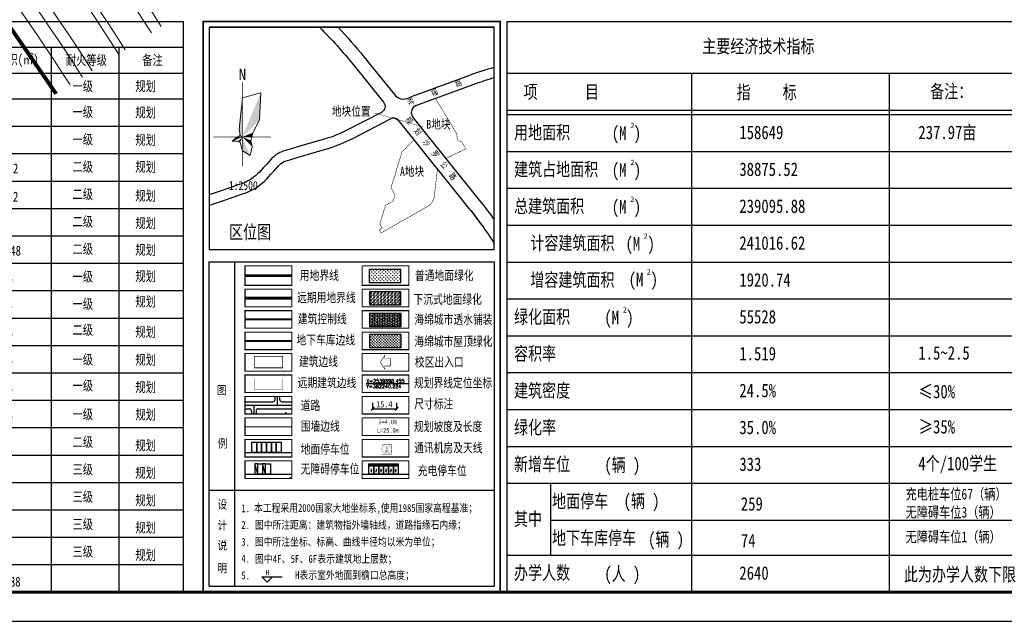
# Model space of a CAD drawing. Extents: x 38389316 to 38391210, y 2479116 to 2480544.
# Tile 50 of 68: x 38390450 to 38390954, y 2479219 to 2479527. Entities that reach past the tile are written whole.
import ezdxf
from ezdxf.enums import TextEntityAlignment as Align

# ---------------------------------------------------------------- set-up
doc = ezdxf.new("R2010")
doc.units = 0
doc.header["$LTSCALE"] = 2
for name, pattern in [('ACAD_ISO04W100', [30.5, 24, -3, 0.5, -3]), ('CENTER2', [1.125, 0.75, -0.125, 0.125, -0.125]), ('DASH', [0.35, 0.25, -0.1]), ('DASHDOT', [1, 0.5, -0.25, 0, -0.25]), ('X2', [10, 8, -2])]:
    doc.linetypes.add(name, pattern=pattern)
doc.layers.get('0').update_dxf_attribs({"linetype": 'CONTINUOUS', "lineweight": 9})
for name, color, linetype in [('DL_道路红线', 7, 'CONTINUOUS'), ('PUB_TITLE', 4, 'CONTINUOUS'), ('U_室外车位', 3, 'CONTINUOUS'), ('Z1总平图标', 102, 'CONTINUOUS'), ('ZJ', 7, 'CONTINUOUS'), ('修改', 6, 'CONTINUOUS'), ('图例', 3, 'CONTINUOUS'), ('远期红线', 30, 'CONTINUOUS')]:
    doc.layers.add(name, color=color, linetype=linetype)
doc.layers.add('t-风玫瑰', color=7, linetype='CONTINUOUS', lineweight=9)
doc.layers.add('路边线', color=5, linetype='CONTINUOUS', lineweight=9)
doc.styles.add('-宋体', font='txt', dxfattribs={"width": 0.8})
doc.styles.add('-黑体', font='simhei.ttf', dxfattribs={"width": 0.8})
doc.styles.add('44', font='txt', dxfattribs={"height": 2.25})
doc.styles.add('_HZTXT', font='txt.shx', dxfattribs={"width": 0.8, "bigfont": 'hztxt.shx'})
doc.styles.add('_TCH_DIM', font='SIMPLEX', dxfattribs={"bigfont": 'GBCBIG'})
doc.styles.add('HZTXT', font='txt', dxfattribs={"width": 0.8})
doc.styles.add('宋体', font='txt', dxfattribs={"width": 0.8, "height": 8})
doc.styles.add('黑体', font='simhei.ttf', dxfattribs={"height": 3.5})

# ---------------------------------------------------------------- blocks, each defined once
blk = doc.blocks.new('uiiatguaukjb')
at = {"layer": '路边线', "color": 0, "flags": 128}
for points in [[(38390517.19, 2479520.46, 0.050525), (38390364.63, 2479712.84, -0.021138), (38390277.65, 2479806.2, -0.021138)], [(38390522.24, 2479523.69, 0.050537), (38390368.89, 2479717.07, -0.021149), (38390282.2, 2479810.1, -0.021149)], [(38390500.35, 2479509.68, 0.050481), (38390350.44, 2479698.75, -0.021104), (38390262.45, 2479793.2, -0.021104)], [(38390503.72, 2479511.83, 0.05049), (38390353.28, 2479701.57, -0.021111), (38390265.49, 2479795.8, -0.021111)], [(38390486.87, 2479501.05, 0.050446), (38390339.08, 2479687.48, -0.021023), (38390250.51, 2479782.54, -0.021023)], [(38390481.82, 2479497.81, 0.050432), (38390334.82, 2479683.25, -0.021066), (38390245.73, 2479778.89, -0.021066)]]:
    blk.add_lwpolyline(points, format="xyb", dxfattribs=at)
at = {"layer": '路边线', "color": 33, "flags": 128}
blk.add_lwpolyline([(38390475.5, 2479493.77, 0.050415), (38390329.5, 2479677.97, -0.021054), (38390240.04, 2479774.01, -0.021054)], format="xyb", dxfattribs=at)
blk = doc.blocks.new('_ArchTick')
at = {"color": 0, "linetype": 'ByBlock', "const_width": 0.4}
blk.add_lwpolyline([(-0.5, -0.5), (0.5, 0.5)], dxfattribs=at)
blk = doc.blocks.new('fmgt')
at = {"layer": 't-风玫瑰'}
for points in [[(371.81, 353.31), (369.52, 330.86), (371.81, 325.31)], [(384.98, 357.09), (371.81, 325.31), (384.12, 337.62)], [(371.81, 325.31), (367.81, 325.31), (364.61, 322.33)], [(371.81, 325.31), (368.84, 322.34), (370.21, 321.43)], [(370.26, 326.87), (369.78, 326.15), (371.81, 325.31)], [(379.2, 328.37), (371.81, 325.31), (378.61, 325.31)], [(371.81, 325.31), (371.81, 315.31), (377.32, 312.01)], [(377.81, 322.83), (371.81, 325.31), (378.88, 318.24)]]:
    blk.add_hatch(color=256, dxfattribs=at).paths.add_polyline_path(points)
at = {"layer": 't-风玫瑰', "const_width": 0.3}
for points in [[(371.81, 304.16), (371.81, 364.71)], [(351.02, 325.31), (392.24, 325.31)]]:
    blk.add_lwpolyline(points, dxfattribs=at)
at = {"layer": 't-风玫瑰'}
blk.add_lwpolyline([(371.81, 353.31), (384.98, 357.09), (384.12, 337.62), (379.2, 328.37), (378.61, 325.31), (377.81, 322.83), (378.88, 318.24), (377.32, 312.01), (371.81, 315.31), (370.21, 321.43), (368.84, 322.34), (364.61, 322.33), (367.81, 325.31), (369.78, 326.15), (370.26, 326.87), (369.52, 330.86), (371.81, 353.31)], dxfattribs=at)
at = {"layer": 't-风玫瑰', "insert": (369.14, 374.28), "char_height": 8, "width": 50.0604, "attachment_point": 1, "style": '黑体'}
blk.add_mtext('{\\fSimSun|b0|i0|c134|p2;\\W1;N}', dxfattribs=at)
blk = doc.blocks.new('通讯机房及天线')
at = {"const_width": 0.1}
blk.add_lwpolyline([(-2.5, -2.5), (2.5, -2.5), (2.5, 2.5), (-2.5, 2.5)], close=True, dxfattribs=at)
blk.add_lwpolyline([(0, -2.43, 1), (0, 2.43, 1)], format="xyb", close=True, dxfattribs=at)
for points in [[(-0.96, 1.43, 0.974639), (-0.94, 1.01)], [(-0.49, 1.45, 1.100025), (-0.46, 1)], [(0.49, 1.02, 1.158367), (0.5, 1.45)], [(0.96, 1.01, 0.978567), (0.98, 1.43)]]:
    blk.add_lwpolyline(points, format="xyb", dxfattribs=at)
blk.add_lwpolyline([(-0.87, -2.14), (-0.01, 1.23), (0.8, -2.18), (-0.44, -0.46), (0.39, -0.46), (-0.87, -2.14)], dxfattribs=at)
blk = doc.blocks.new('A$C378C381B')
at = {"layer": 'U_室外车位', "color": 143}
for p, q in [((2.5, 5.3, 0), (0, 5.3, 0)), ((0, 5.3, 0), (0, 0, 0)), ((2.5, 0, 0), (2.5, 5.3, 0)), ((0, 0, 0), (2.5, 0, 0)), ((0.3, 1, 0), (0.3, 1.16, 0)), ((0.3, 1.16, 0), (2.2, 1.16, 0)), ((2.2, 1, 0), (0.3, 1, 0)), ((1.26, 4.28, 0), (1.11, 3.45, 0)), ((1.11, 3.45, 0), (1.48, 3.56, 0)), ((1.48, 3.56, 0), (1.3, 2.71, 0)), ((2.5, 0.21, 0), (1.96, 0.21, 0)), ((1.96, 0.21, 0), (1.96, 0, 0)), ((1.96, 0, 0), (2.5, 0, 0)), ((2.2, 1.16, 0), (2.2, 1, 0)), ((2.5, 0, 0), (2.5, 0.21, 0))]:
    blk.add_line(p, q, dxfattribs=at)
blk = doc.blocks.new('A$C6F09652D')
at = {"layer": 'ZJ', "linetype": 'Continuous'}
for p, q in [((0, 0), (0, 292.47)), ((0, 292.47), (470.99, 292.47)), ((470.99, 0), (470.99, 292.47)), ((0, 279.26), (470.99, 279.26)), ((17.86, 0), (17.86, 279.26)), ((91.5, 0), (91.5, 279.26)), ((128.68, 0), (128.68, 279.26)), ((157.6, 0), (157.6, 279.26)), ((217.04, 0), (217.04, 279.26)), ((258.35, 0), (258.35, 279.26)), ((312.34, 0), (312.34, 279.26)), ((352.73, 0), (352.73, 279.26)), ((403.32, 0), (403.32, 279.26)), ((437.94, 0), (437.94, 279.26)), ((0, 266.04), (470.99, 266.04)), ((0, 252.82), (470.99, 252.82)), ((0, 238.77), (470.99, 238.77)), ((0, 224.73), (470.99, 224.73)), ((0, 210.68), (470.99, 210.68)), ((0, 196.64), (470.99, 196.64)), ((0, 182.59), (470.99, 182.59)), ((0, 168.54), (470.99, 168.54)), ((0, 154.5), (470.99, 154.5)), ((0, 140.45), (470.99, 140.45)), ((0, 126.41), (470.99, 126.41)), ((0, 112.36), (470.99, 112.36)), ((0, 98.32), (470.99, 98.32)), ((0, 84.27), (470.99, 84.27)), ((0, 70.23), (470.99, 70.23)), ((0, 56.18), (470.99, 56.18)), ((0, 42.14), (470.99, 42.14)), ((0, 28.09), (470.99, 28.09)), ((0, 14.05), (470.99, 14.05)), ((0, 0), (470.99, 0))]:
    blk.add_line(p, q, dxfattribs=at)
at = {"layer": 'ZJ', "color": 3, "linetype": 'Continuous', "const_width": 0.298}
for points in [[(13.06, 258.22, 1), (4.73, 258.22, 1)], [(13.06, 245.34, 1), (4.73, 245.34, 1)], [(12.54, 231.27, 1), (4.21, 231.27, 1)], [(12.54, 218.27, 1), (4.21, 218.27, 1)], [(13.06, 203.64, 1), (4.73, 203.64, 1)], [(13.06, 188.93, 1), (4.73, 188.93, 1)], [(13.06, 174.83, 1), (4.73, 174.83, 1)], [(13.06, 160.8, 1), (4.73, 160.8, 1)], [(13.06, 147.16, 1), (4.73, 147.16, 1)], [(13.06, 132.9, 1), (4.73, 132.9, 1)], [(13.06, 119.28, 1), (4.73, 119.28, 1)], [(13.06, 104.99, 1), (4.73, 104.99, 1)], [(13.06, 90.22, 1), (4.73, 90.22, 1)], [(13.06, 77.44, 1), (4.73, 77.44, 1)], [(13.06, 63.39, 1), (4.73, 63.39, 1)], [(13.06, 49.35, 1), (4.73, 49.35, 1)], [(13.06, 35.3, 1), (4.73, 35.3, 1)], [(13.06, 21.26, 1), (4.73, 21.26, 1)]]:
    blk.add_lwpolyline(points, format="xyb", close=True, dxfattribs=at)
at = {"layer": 'ZJ', "linetype": 'Continuous', "style": 'HZTXT', "width": 0.8}
for s, height, p in [('建   筑   一   览   表', 6.6096, (248.3, 285.89)), ('编号', 5.059, (9.74, 272.33)), ('名称', 5.059, (48.16, 272.81)), ('结构类型', 5.059, (109.96, 272.16)), ('层数', 5.059, (142.22, 272.16)), ('每层层高(m)', 5.059, (186.24, 272.81)), ('建筑总高度(m)', 5.059, (237.81, 272.81)), ('计容建筑面积(㎡)', 5.059, (288.57, 272.81)), ('基底面积(㎡)', 5.059, (332.91, 272.81)), ('总建筑面积(㎡)', 5.059, (378.15, 272.81)), ('耐火等级', 5.059, (421.14, 272.81)), ('备注', 5.059, (455.05, 272.81)), ('科创交流中心', 5.059, (54.95, 259.7)), ('框架剪力墙', 5.059, (109.23, 259.63)), ('11F', 5.059, (141.7, 259.53)), ('5.4+4.5+3.6*9', 5.0593, (185.21, 259.3)), ('27771', 5.059, (288.23, 259.11)), ('3614', 5.059, (332.91, 259.11)), ('27771', 5.059, (376.3, 259.11)), ('一级', 5.059, (419.31, 259.39)), ('规划', 5.059, (451.49, 259.39)), ('42.5', 5.059, (235.05, 258.46)), ('学生宿舍B1', 5.059, (54.48, 245.09)), ('剪力墙', 5.059, (108.83, 246.04)), ('11F', 5.059, (141.36, 245.65)), ('3.9+3.6*10', 5.059, (178.94, 244.72)), ('40.1', 5.059, (235.05, 245.24)), ('13213', 5.059, (288.23, 245.9)), ('1215', 5.059, (332.91, 245.9)), ('13213', 5.059, (376.3, 245.9)), ('一级', 5.059, (419.31, 246.17)), ('规划', 5.059, (451.49, 245.9)), ('学生宿舍B2', 5.059, (54.48, 231.51)), ('剪力墙', 5.059, (108.83, 231.99)), ('11F', 5.059, (141.36, 231.6)), ('3.9+3.6*10', 5.059, (178.94, 230.68)), ('40.1', 5.059, (235.05, 231.19)), ('13213', 5.059, (288.23, 231.85)), ('1215', 5.059, (332.91, 231.85)), ('13213', 5.059, (376.3, 231.85)), ('一级', 5.059, (419.31, 232.12)), ('规划', 5.059, (451.49, 231.85)), ('框架', 5.059, (108.83, 218.3)), ('二级', 5.059, (419.31, 218.08)), ('1号教学楼', 5.059, (55.56, 217.39)), ('6F', 5.059, (141.36, 217.81)), ('4.2+3.9*4+3.95', 5.0593, (180.86, 217.81)), ('23.95', 5.059, (235.05, 217.77)), ('34541.46', 5.059, (288.57, 217.12)), ('6243.71', 5.059, (332.91, 217.12)), ('33687.2', 5.059, (376.64, 217.12)), ('规划', 5.059, (451.49, 218.04)), ('2号教学楼', 5.059, (55.56, 203.47)), ('框架', 5.059, (108.83, 204.25)), ('6F', 5.059, (141.36, 203.77)), ('4.2+3.9*4+3.95', 5.0593, (180.86, 203.77)), ('二级', 5.059, (419.31, 204.03)), ('规划', 5.059, (451.49, 203.22)), ('23.95', 5.059, (235.05, 203.3)), ('34541.46', 5.059, (288.57, 202.66)), ('6243.71', 5.059, (332.91, 202.66)), ('33687.2', 5.059, (376.64, 202.66)), ('3号教学楼', 5.059, (55.56, 189.95)), ('框架', 5.059, (108.83, 190.2)), ('6F', 5.059, (141.36, 189.72)), ('4.2+3.9*4+3.95', 5.0593, (180.86, 189.72)), ('23.95', 5.059, (235.05, 189.26)), ('6644', 5.059, (288.57, 189.22)), ('1413', 5.059, (332.91, 189.22)), ('6644', 5.059, (376.64, 189.22)), ('二级', 5.059, (419.31, 189.99)), ('规划', 5.059, (451.49, 189.17)), ('4号教学楼', 5.059, (55.56, 174.94)), ('框架', 5.059, (108.83, 176.16)), ('6F', 5.059, (141.36, 175.67)), ('4.2+3.9*4+3.95', 5.0593, (180.86, 175.67)), ('23.95', 5.059, (235.05, 175.58)), ('11389.7', 5.059, (288.57, 174.96)), ('1935.1', 5.059, (332.91, 174.96)), ('11177.48', 5.059, (376.64, 174.96)), ('二级', 5.059, (419.31, 175.94)), ('规划', 5.059, (451.49, 175.5)), ('行政办公楼', 5.059, (54.48, 160.75)), ('框架', 5.059, (108.83, 162.11)), ('9F', 5.059, (141.36, 161.63)), ('8.0+4.0*6+8.0+3.0', 5.0593, (183.85, 161.23)), ('43.2', 5.059, (235.05, 161.36)), ('11078', 5.059, (288.57, 161.15)), ('1405', 5.059, (332.91, 161.15)), ('11078', 5.059, (376.64, 161.15)), ('一级', 5.059, (419.31, 161.77)), ('规划', 5.059, (451.49, 162)), ('框架', 5.059, (108.83, 148.07)), ('4.5*6', 5.059, (180.86, 148.4)), ('一级', 5.059, (419.31, 147.78)), ('规划', 5.059, (451.49, 148.98)), ('图书馆', 5.059, (54.48, 147.37)), ('6F', 5.059, (141.36, 147.91)), ('27.2', 5.059, (235.05, 147.93)), ('22853', 5.059, (288.57, 147.24)), ('6229', 5.059, (332.91, 147.24)), ('22853', 5.059, (376.64, 147.24)), ('西区食堂', 5.059, (54.48, 133.32)), ('框架', 5.059, (108.83, 134)), ('4F', 5.059, (141.36, 133.85)), ('4.5*4', 5.059, (180.86, 133.35)), ('18.2', 5.059, (235.05, 132.99)), ('二级', 5.059, (419.31, 134.47)), ('规划', 5.059, (451.49, 133.43)), ('11526', 5.059, (288.57, 132.9)), ('4210', 5.059, (332.91, 132.9)), ('11526', 5.059, (376.64, 132.9)), ('学生宿舍A1', 5.059, (54.48, 119.68)), ('剪力墙', 5.059, (108.83, 119.32)), ('12F', 5.059, (141.36, 118.94)), ('3.9+3.6*11', 5.059, (178.94, 118.01)), ('43.7', 5.059, (235.05, 119.35)), ('18044', 5.059, (288.57, 118.64)), ('1624', 5.059, (332.91, 118.64)), ('18044', 5.059, (376.64, 118.64)), ('一级', 5.059, (419.31, 119.25)), ('规划', 5.059, (451.49, 119.17)), ('学生宿舍A2', 5.059, (54.48, 106.29)), ('剪力墙', 5.059, (108.83, 105.28)), ('12F', 5.059, (141.36, 104.89)), ('3.9+3.6*11', 5.059, (178.94, 103.96)), ('43.7', 5.059, (235.05, 105.31)), ('18044', 5.059, (288.57, 104.6)), ('1624', 5.059, (332.91, 104.6)), ('18044', 5.059, (376.64, 104.6)), ('一级', 5.059, (419.31, 105.9)), ('规划', 5.059, (451.49, 105.12)), ('学生宿舍A3', 5.059, (54.48, 91.52)), ('剪力墙', 5.059, (108.83, 91.23)), ('12F', 5.059, (141.36, 90.85)), ('3.9+3.6*11', 5.059, (178.94, 89.92)), ('43.7', 5.059, (235.05, 91.26)), ('18044', 5.059, (288.57, 90.55)), ('1624', 5.059, (332.91, 90.55)), ('18044', 5.059, (376.64, 90.55)), ('一级', 5.059, (419.31, 91.25)), ('规划', 5.059, (451.49, 91.08)), ('框架', 5.059, (108.83, 77.13)), ('二级', 5.059, (419.31, 77.02)), ('西区校门', 5.059, (54.48, 76.69)), ('1F', 5.059, (141.7, 76.3)), ('8.2', 5.059, (174.07, 76.28)), ('8.2', 5.059, (235.05, 76.28)), ('50', 5.059, (288.57, 76.35)), ('216', 5.059, (332.91, 76.35)), ('50', 5.059, (376.64, 76.35)), ('规划', 5.059, (451.49, 75.24)), ('垃圾收集点01', 5.059, (54.48, 62.65)), ('钢结构', 5.059, (108.83, 63.08)), ('三级', 5.059, (419.31, 62.97)), ('1F', 5.059, (141.7, 62.26)), ('2.6', 5.059, (174.07, 62.24)), ('2.6', 5.059, (235.05, 62.24)), ('16', 5.059, (288.57, 62.31)), ('16', 5.059, (332.91, 62.31)), ('16', 5.059, (376.64, 62.31)), ('规划', 5.059, (451.49, 61.2)), ('垃圾收集点02', 5.059, (54.48, 48.6)), ('钢结构', 5.059, (108.83, 49.04)), ('1F', 5.059, (141.7, 48.21)), ('2.6', 5.059, (174.07, 48.19)), ('2.6', 5.059, (235.05, 48.19)), ('16', 5.059, (288.57, 48.26)), ('16', 5.059, (332.91, 48.26)), ('16', 5.059, (376.64, 48.26)), ('三级', 5.059, (419.31, 48.92)), ('规划', 5.059, (451.49, 47.15)), ('垃圾收集点03', 5.059, (54.48, 34.56)), ('钢结构', 5.059, (108.83, 34.99)), ('1F', 5.059, (141.7, 34.16)), ('2.6', 5.059, (174.07, 34.15)), ('2.6', 5.059, (235.05, 34.15)), ('16', 5.059, (288.57, 34.22)), ('16', 5.059, (332.91, 34.22)), ('16', 5.059, (376.64, 34.22)), ('三级', 5.059, (419.31, 34.88)), ('规划', 5.059, (451.49, 33.11)), ('垃圾收集点04', 5.059, (54.48, 20.51)), ('钢结构', 5.059, (108.83, 20.95)), ('1F', 5.059, (141.7, 20.12)), ('2.6', 5.059, (174.07, 20.1)), ('2.6', 5.059, (235.05, 20.1)), ('16', 5.059, (288.57, 20.17)), ('16', 5.059, (332.91, 20.17)), ('16', 5.059, (376.64, 20.17)), ('三级', 5.059, (419.31, 20.83)), ('规划', 5.059, (451.49, 19.06)), ('总计', 5.059, (54.48, 7.25)), ('241016.62', 5.059, (286.99, 5.29)), ('38875.52', 5.059, (332.91, 5.51)), ('239095.88', 5.059, (375.05, 5.29))]:
    blk.add_text(s, height=height, rotation=0, dxfattribs=at).set_placement(p, align=Align.MIDDLE)
at = {"layer": 'ZJ', "linetype": 'Continuous', "style": 'HZTXT'}
for s, height, width, p, p2 in [('1', 5.06, 1.310227, (6.54, 255.86), (11.25, 255.86)), ('2', 5.06, 1.310228, (6.54, 242.99), (11.25, 242.99)), ('3', 5.06, 1.310228, (6.02, 228.91), (10.73, 228.91)), ('4', 5.06, 1.310228, (6.02, 215.91), (10.73, 215.91)), ('5', 5.06, 1.310228, (6.54, 201.28), (11.25, 201.28)), ('6', 5.06, 1.310228, (6.54, 186.57), (11.25, 186.57)), ('7', 5.06, 1.310227, (6.54, 172.47), (11.25, 172.47)), ('8', 5.06, 1.310228, (6.54, 158.44), (11.25, 158.44)), ('9', 5.06, 1.310228, (6.54, 144.66), (11.25, 144.66)), ('10', 5.059, 0.655114, (6.54, 130.55), (11.25, 130.55)), ('11', 5.059, 0.655114, (6.54, 116.92), (11.25, 116.92)), ('12', 5.059, 0.655114, (6.54, 102.63), (11.25, 102.63)), ('13', 5.059, 0.655114, (6.54, 87.86), (11.25, 87.86)), ('14', 5.059, 0.655114, (6.54, 75.08), (11.25, 75.08)), ('15', 5.059, 0.655114, (6.54, 61.04), (11.25, 61.04)), ('16', 5.059, 0.655114, (6.54, 46.99), (11.25, 46.99)), ('17', 5.059, 0.655114, (6.54, 32.95), (11.25, 32.95)), ('18', 5.059, 0.655114, (6.54, 18.9), (11.25, 18.9))]:
    blk.add_text(s, height=height, rotation=0, dxfattribs=dict(at, width=width)).set_placement(p, p2, align=Align.FIT)
blk = doc.blocks.new('A$C36B43F05')
at = {"layer": 'PUB_TITLE'}
blk.add_lwpolyline([(0, 0), (126150, 0), (126150, 178350), (0, 178350)], close=True, dxfattribs=at)
at = {"layer": 'PUB_TITLE', "const_width": 150}
blk.add_lwpolyline([(1500, 1500), (124650, 1500), (124650, 174600), (1500, 174600)], close=True, dxfattribs=at)
blk = doc.blocks.new('A$C25026723')
at = {"layer": '修改'}
blk.add_blockref('A$C36B43F05', (0, 0), dxfattribs=at)

msp = doc.modelspace()

# ---------------------------------------------------------------- hatches: boundary and pattern name
at = {"layer": 'Z1总平图标'}
h = msp.add_hatch(dxfattribs=at)
h.set_pattern_fill('GRASS', color=122, scale=0.45, angle=0.00001, style=0)
h.set_pattern_definition([(90.00001, (38390300.4792, 2480284.1679), (-0.8980161, 0.8980157), [0.2381226, -1.5579091]), (45.00001, (38390300.4792, 2480284.168), (-0.8980167, 0.8980163), [0.2381226, -1.0318645]), (135.00001, (38390300.4792, 2480284.168), (-0.8980163, -0.8980167), [0.2381226, -1.0318645])])
h.paths.add_polyline_path([(38390628.807, 2479392.573), (38390645.009, 2479392.573), (38390645.009, 2479399.208), (38390628.807, 2479399.208)])
h = msp.add_hatch(dxfattribs=at)
h.set_pattern_fill('草坪或沼泽', color=80, scale=0.45, angle=0.00001, style=0)
h.set_pattern_definition([(1e-05, (38390301.5018, 2480243.455), (1.7999996, 1.8000004), [0.27, -0.054, 0.072, -0.054, 0.27, -1.08]), (1e-05, (38390301.4118, 2480243.509), (1.7999996, 1.8000004), [0.18, -0.135, 0.27, -0.135, 0.18, -0.9]), (1e-05, (38390302.0418, 2480244.229), (1.7999996, 1.8000004), [0.225, -0.09, 0.225, -1.26]), (1e-05, (38390301.1418, 2480244.589), (1.7999996, 1.8000004), [0.09, -0.18, 0.09, -1.44]), (90.00001, (38390301.3218, 2480244.589), (-1.8000004, 1.7999996), [0.162, -1.638]), (90.00001, (38390301.8618, 2480243.509), (-1.8000004, 1.7999996), [0.18, -1.62]), (90.00001, (38390302.3118, 2480244.229), (-1.8000004, 1.7999996), [0.18, -1.62]), (45.00001, (38390302.0958, 2480243.491), (-4e-07, 1.8), [0.18, -2.3655844]), (135.00001, (38390301.6278, 2480243.491), (-1.8, -4e-07), [0.18, -2.3655844]), (63.43496, (38390302.0418, 2480243.5), (-4e-07, 1.8), [0.18, -3.8449224]), (75.96377, (38390301.95184, 2480243.509), (-4.2e-07, 1.8), [0.18, -7.24159]), (75.96377, (38390302.40184, 2480244.229), (-4.2e-07, 1.8), [0.144, -7.27759]), (75.96377, (38390301.35784, 2480244.589), (-4.2e-07, 1.8), [0.126, -7.29559]), (104.036257, (38390301.77184, 2480243.509), (-4.2e-07, 1.8), [0.18, -7.24159]), (104.036257, (38390302.22184, 2480244.229), (-4.2e-07, 1.8), [0.144, -7.27759]), (104.036257, (38390301.28584, 2480244.589), (-4.2e-07, 1.8), [0.126, -7.29559]), (116.56506, (38390301.6818, 2480243.5), (-4e-07, 1.8), [0.18, -3.8449202])])
h.paths.add_polyline_path([(38390628.859, 2479381.087), (38390645.062, 2479381.087), (38390645.062, 2479387.722), (38390628.859, 2479387.722)])
h = msp.add_hatch(dxfattribs=at)
h.set_pattern_fill('HEX', color=143, scale=0.45, angle=0.00001, style=0)
h.set_pattern_definition([(1e-05, (38390300.92634, 2480243.4263), (-2e-07, 0.7424001), [0.428625, -0.85725]), (120.00001, (38390300.92634, 2480243.4263), (-0.64293726, -0.3712002), [0.428625, -0.85725]), (60.00001, (38390301.355, 2480243.4263), (-0.64293743, 0.3711999), [0.428625, -0.85725])])
h.paths.add_polyline_path([(38390628.874, 2479369.928), (38390645.077, 2479369.928), (38390645.077, 2479376.563), (38390628.874, 2479376.563)])
h = msp.add_hatch(dxfattribs=at)
h.set_pattern_fill('CROSS', color=126, scale=0.45, angle=0.00001, style=0)
h.set_pattern_definition([(6.6266e-06, (3839070.72615, 247935.28865), (0.714374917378, 0.714375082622), [0.3571875, -1.0715625]), (90.0000066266, (3839070.90474, 247935.11006), (-0.714375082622, 0.714374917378), [0.3571875, -1.0715625])])
h.paths.add_polyline_path([(38390628.919, 2479359.127), (38390645.122, 2479359.127), (38390645.122, 2479365.762), (38390628.919, 2479365.762)])

# ---------------------------------------------------------------- linework, layer by layer
at = {"layer": 'DL_道路红线', "color": 192, "ltscale": 10, "const_width": 2, "flags": 128}
msp.add_lwpolyline([(38390013.723, 2480041.576, 0.0002237), (38390014.587, 2480040.502), (38390233.578, 2479768.488, 0.0232733), (38390273.038, 2479723.892), (38390323.466, 2479671.981, -0.0503962), (38390468.344, 2479489.186, -0.0503962)], format="xyb", dxfattribs=at)
at = {"layer": 'U_室外车位'}
for points in [[(38390568.658, 2479310.611), (38390571.158, 2479310.611), (38390571.158, 2479305.311), (38390568.658, 2479305.311)], [(38390571.158, 2479310.611), (38390573.658, 2479310.611), (38390573.658, 2479305.311), (38390571.158, 2479305.311)], [(38390573.658, 2479310.611), (38390576.158, 2479310.611), (38390576.158, 2479305.311), (38390573.658, 2479305.311)], [(38390576.158, 2479310.611), (38390578.658, 2479310.611), (38390578.658, 2479305.311), (38390576.158, 2479305.311)], [(38390578.658, 2479310.611), (38390581.158, 2479310.611), (38390581.158, 2479305.311), (38390578.658, 2479305.311)], [(38390581.158, 2479310.611), (38390583.658, 2479310.611), (38390583.658, 2479305.311), (38390581.158, 2479305.311)]]:
    msp.add_lwpolyline(points, close=True, dxfattribs=at)
at = {"layer": 'U_室外车位', "color": 83}
for points in [[(38390571.675, 2479299.611), (38390574.175, 2479299.611), (38390574.175, 2479294.312), (38390571.675, 2479294.311), (38390571.675, 2479299.611), (38390570.175, 2479299.611), (38390570.175, 2479294.311), (38390571.675, 2479294.311), (38390570.175, 2479299.611)], [(38390575.675, 2479299.611), (38390578.175, 2479299.611), (38390578.175, 2479294.312), (38390575.675, 2479294.311), (38390575.675, 2479299.611), (38390574.175, 2479299.611), (38390574.175, 2479294.311), (38390575.675, 2479294.311), (38390574.175, 2479299.611)]]:
    msp.add_lwpolyline(points, dxfattribs=at)
at = {"layer": 'Z1总平图标', "color": 0}
for points in [[(38390628.807, 2479392.573), (38390645.009, 2479392.573), (38390645.009, 2479399.208), (38390628.807, 2479399.208)], [(38390628.859, 2479381.087), (38390645.062, 2479381.087), (38390645.062, 2479387.722), (38390628.859, 2479387.722)], [(38390628.874, 2479369.928), (38390645.077, 2479369.928), (38390645.077, 2479376.563), (38390628.874, 2479376.563)], [(38390628.919, 2479359.127), (38390645.122, 2479359.127), (38390645.122, 2479365.762), (38390628.919, 2479365.762)]]:
    msp.add_lwpolyline(points, close=True, dxfattribs=at)
at = {"layer": '图例'}
for p, q in [((38390546.686, 2479523.32), (38390692.891, 2479523.307)), ((38390699.475, 2479499.744), (38390979.475, 2479499.744)), ((38390794.011, 2479499.744), (38390794.011, 2479233.811)), ((38390895.162, 2479499.744), (38390895.162, 2479233.811)), ((38390699.475, 2479480.845), (38390979.475, 2479480.845)), ((38390699.475, 2479478.577), (38390979.475, 2479478.577)), ((38390699.475, 2479459.678), (38390979.475, 2479459.678)), ((38390699.475, 2479440.778), (38390979.475, 2479440.778)), ((38390699.475, 2479421.879), (38390979.475, 2479421.879)), ((38390546.683, 2479236.825), (38390546.686, 2479403.062)), ((38390546.686, 2479403.062), (38390692.891, 2479403.049)), ((38390559.877, 2479249.642), (38390559.879, 2479403.061)), ((38390692.891, 2479403.049), (38390692.888, 2479236.811)), ((38390699.475, 2479402.98), (38390979.475, 2479402.98)), ((38390699.475, 2479384.081), (38390979.475, 2479384.081)), ((38390699.475, 2479365.181), (38390979.475, 2479365.181)), ((38390699.475, 2479346.282), (38390979.475, 2479346.282)), ((38390699.475, 2479327.383), (38390979.475, 2479327.383)), ((38390699.475, 2479308.484), (38390979.475, 2479308.484)), ((38390699.475, 2479289.584), (38390979.475, 2479289.584)), ((38390721.664, 2479289.584), (38390721.664, 2479252.71)), ((38390546.688, 2479286.063), (38390692.894, 2479286.049)), ((38390721.664, 2479270.685), (38390979.475, 2479270.685)), ((38390699.475, 2479252.71), (38390979.475, 2479252.71)), ((38390573.768, 2479241.655), (38390584.091, 2479241.655)), ((38390576.504, 2479238.919), (38390573.768, 2479241.655)), ((38390576.504, 2479238.919), (38390579.241, 2479241.655)), ((38390546.683, 2479236.825), (38390692.888, 2479236.811))]:
    msp.add_line(p, q, dxfattribs=at)
at = {"layer": '图例', "color": 3, "linetype": 'Continuous'}
msp.add_line((38390649.111, 2479340.561), (38390627.291, 2479340.561), dxfattribs=at)
at = {"layer": '图例', "color": 4}
for p, q in [((38390580.57, 2479332.415), (38390580.57, 2479334.061)), ((38390582.957, 2479332.415), (38390582.957, 2479334.061)), ((38390565.137, 2479331.318), (38390579.472, 2479331.318)), ((38390565.137, 2479327.738), (38390567.287, 2479327.738)), ((38390571.869, 2479327.738), (38390589.137, 2479327.738)), ((38390584.054, 2479331.318), (38390589.137, 2479331.318)), ((38390568.384, 2479326.641), (38390568.384, 2479325.061)), ((38390570.772, 2479326.641), (38390570.772, 2479325.061))]:
    msp.add_line(p, q, dxfattribs=at)
at = {"layer": '图例', "color": 1, "linetype": 'ACAD_ISO04W100'}
msp.add_line((38390581.779, 2479329.676), (38390581.779, 2479334.061), dxfattribs=at)
at = {"layer": '图例', "ltscale": 0.5}
for p, q in [((38390630.53, 2479330.733), (38390630.53, 2479327.591)), ((38390630.53, 2479327.735), (38390642.827, 2479327.735)), ((38390642.827, 2479330.733), (38390642.827, 2479327.591))]:
    msp.add_line(p, q, dxfattribs=at)
at = {"layer": '图例'}
for points, const_width in [([(38390543.686, 2479526.286), (38390695.888, 2479526.286), (38390695.888, 2479233.811), (38390543.686, 2479233.811)], 0.775), ([(38390565.137, 2479401.061), (38390565.137, 2479391.061), (38390589.137, 2479391.061), (38390589.137, 2479401.061)], 0.572), ([(38390625.137, 2479401.061), (38390625.137, 2479391.061), (38390649.137, 2479391.061), (38390649.137, 2479401.061)], 0.572), ([(38390565.137, 2479389.061), (38390565.137, 2479380.061), (38390589.137, 2479380.061), (38390589.137, 2479389.061)], 0.572), ([(38390625.137, 2479389.061), (38390625.137, 2479380.061), (38390649.137, 2479380.061), (38390649.137, 2479389.061)], 0.572), ([(38390565.137, 2479378.061), (38390565.137, 2479369.061), (38390589.137, 2479369.061), (38390589.137, 2479378.061)], 0.572), ([(38390625.137, 2479378.061), (38390625.137, 2479369.061), (38390649.137, 2479369.061), (38390649.137, 2479378.061)], 0.572), ([(38390565.137, 2479367.061), (38390565.137, 2479358.061), (38390589.137, 2479358.061), (38390589.137, 2479367.061)], 0.572), ([(38390625.137, 2479367.061), (38390625.137, 2479358.061), (38390649.137, 2479358.061), (38390649.137, 2479367.061)], 0.572), ([(38390565.137, 2479356.061), (38390565.137, 2479347.061), (38390589.137, 2479347.061), (38390589.137, 2479356.061)], 0.572), ([(38390625.137, 2479356.061), (38390625.137, 2479347.061), (38390649.137, 2479347.061), (38390649.137, 2479356.061)], 0.572), ([(38390565.137, 2479345.061), (38390565.137, 2479336.061), (38390589.137, 2479336.061), (38390589.137, 2479345.061)], 0.572), ([(38390625.137, 2479345.061), (38390625.137, 2479336.061), (38390649.137, 2479336.061), (38390649.137, 2479345.061)], 0.572), ([(38390565.137, 2479334.061), (38390565.137, 2479325.061), (38390589.137, 2479325.061), (38390589.137, 2479334.061)], 0.572), ([(38390625.137, 2479334.061), (38390625.137, 2479325.061), (38390649.137, 2479325.061), (38390649.137, 2479334.061)], 0.572), ([(38390565.137, 2479323.061), (38390565.137, 2479314.061), (38390589.137, 2479314.061), (38390589.137, 2479323.061)], 0.572), ([(38390625.137, 2479323.061), (38390625.137, 2479314.061), (38390649.137, 2479314.061), (38390649.137, 2479323.061)], 0.572), ([(38390565.137, 2479312.061), (38390565.137, 2479303.061), (38390589.137, 2479303.061), (38390589.137, 2479312.061)], 0.572), ([(38390625.137, 2479312.061), (38390625.137, 2479303.061), (38390649.137, 2479303.061), (38390649.137, 2479312.061)], 0.572), ([(38390565.137, 2479301.061), (38390565.137, 2479292.061), (38390589.137, 2479292.061), (38390589.137, 2479301.061)], 0.572), ([(38390625.137, 2479301.061), (38390625.137, 2479292.061), (38390649.137, 2479292.061), (38390649.137, 2479301.061)], 0.572)]:
    msp.add_lwpolyline(points, close=True, dxfattribs=dict(at, const_width=const_width))
msp.add_lwpolyline([(38390699.475, 2479526.286), (38390979.475, 2479526.286), (38390979.475, 2479233.811), (38390699.475, 2479233.811)], close=True, dxfattribs=at)
at = {"layer": '图例', "flags": 128}
msp.add_lwpolyline([(38390546.686, 2479409.387), (38390692.891, 2479409.387), (38390692.891, 2479523.307), (38390546.686, 2479523.32)], close=True, dxfattribs=at)
at = {"layer": '图例', "color": 7, "ltscale": 10, "flags": 128}
for points in [[(38390603.302, 2479523.315, -0.0277516), (38390620.72, 2479503.982), (38390636.122, 2479484.85, -0.4740665), (38390635.037, 2479479.699), (38390617.631, 2479470.684, -0.0474327), (38390606.289, 2479466.113), (38390604.462, 2479465.572), (38390593.307, 2479462.306), (38390590.444, 2479461.463), (38390586.609, 2479460.335), (38390584.038, 2479459.56), (38390583.602, 2479459.375), (38390582.992, 2479459.115), (38390582.515, 2479458.855), (38390582.052, 2479458.604), (38390580.926, 2479457.866), (38390580.178, 2479457.301), (38390579.838, 2479456.988), (38390579.117, 2479456.324), (38390578.575, 2479455.741), (38390576.25, 2479453.219), (38390574.572, 2479451.365), (38390573.382, 2479450.05), (38390572.484, 2479449.05, -0.1193939), (38390563.8, 2479443.317), (38390561.641, 2479442.538), (38390557.36, 2479441.04), (38390552.439, 2479439.337), (38390546.686, 2479437.433)], [(38390649.025, 2479487.124, -0.0226813), (38390652.793, 2479488.701), (38390680.381, 2479498.807, -0.0190581), (38390692.891, 2479502.856, -0.0096626)], [(38390652.837, 2479483.241, -0.0115012), (38390654.547, 2479483.912), (38390682.135, 2479494.018, -0.0169072), (38390692.891, 2479497.55, -0.0071987)], [(38390547.138, 2479432.207, -0.0023977), (38390547.896, 2479432.461), (38390554.074, 2479434.506), (38390559.037, 2479436.224), (38390563.348, 2479437.732), (38390565.529, 2479438.519, 0.11984), (38390576.25, 2479445.61), (38390577.17, 2479446.635), (38390578.354, 2479447.943), (38390580.016, 2479449.779), (38390582.317, 2479452.276), (38390582.717, 2479452.706), (38390583.292, 2479453.236), (38390583.449, 2479453.38), (38390583.865, 2479453.694), (38390584.672, 2479454.223), (38390584.947, 2479454.373), (38390585.214, 2479454.518), (38390585.602, 2479454.683), (38390585.778, 2479454.758), (38390588.064, 2479455.447), (38390591.884, 2479456.571), (38390594.744, 2479457.412), (38390605.904, 2479460.68), (38390607.739, 2479461.224, 0.0474327), (38390619.977, 2479466.156), (38390640.018, 2479476.535, -0.3567909), (38390643.387, 2479475.826), (38390679.904, 2479430.467, -0.0265671), (38390692.891, 2479412.456, -0.0133811)]]:
    msp.add_lwpolyline(points, format="xyb", dxfattribs=at)
at = {"layer": '图例', "color": 7, "ltscale": 10}
for points in [[(38390612.819, 2479523.314, -0.0207533), (38390626.017, 2479508.246), (38390641.661, 2479488.813, 0.3466645), (38390649.025, 2479487.124)], [(38390651.237, 2479476.92), (38390685.201, 2479434.732, -0.0147496), (38390692.891, 2479424.581, -0.0027606)]]:
    msp.add_lwpolyline(points, format="xyb", dxfattribs=at)
at = {"layer": '图例', "color": 40, "linetype": 'Continuous', "const_width": 0.255, "flags": 128}
for points in [[(38390651.567, 2479482.391), (38390652.938, 2479483.273), (38390657.815, 2479485.117), (38390662.721, 2479486.857), (38390667.231, 2479479.363), (38390668.853, 2479476.669), (38390673.638, 2479468.719), (38390673.788, 2479468.471), (38390673.661, 2479468.045), (38390673.739, 2479467.226), (38390673.862, 2479466.461), (38390674.08, 2479465.726), (38390674.392, 2479465.279), (38390674.735, 2479465.062), (38390675.021, 2479464.973), (38390675.307, 2479464.885), (38390675.655, 2479464.824), (38390676.022, 2479464.76), (38390677.356, 2479462.542), (38390678.294, 2479460.985), (38390677.91, 2479460.801), (38390673.278, 2479458.574), (38390670.432, 2479457.202), (38390668.628, 2479456.332), (38390668.254, 2479456.152), (38390668.04, 2479456.048), (38390663.575, 2479461.593), (38390662.443, 2479463), (38390659.639, 2479466.483), (38390651.339, 2479476.793), (38390651.242, 2479476.913), (38390650.573, 2479478.102), (38390650.343, 2479479.44), (38390650.352, 2479479.483), (38390650.481, 2479480.142), (38390650.66, 2479481.054), (38390650.854, 2479481.339), (38390651.033, 2479481.603)], [(38390645.594, 2479459.499), (38390648.624, 2479462.528), (38390651.654, 2479465.558), (38390657.383, 2479458.182), (38390661.718, 2479452.966), (38390663.725, 2479450.473), (38390662.879, 2479443.107), (38390662.101, 2479436.33), (38390662.063, 2479436.135), (38390661.903, 2479435.524), (38390661.859, 2479435.391), (38390661.829, 2479435.301), (38390661.759, 2479435.104), (38390661.622, 2479434.771), (38390661.45, 2479434.396), (38390661.189, 2479433.925), (38390660.858, 2479433.412), (38390660.493, 2479432.939), (38390660.073, 2479432.477), (38390659.501, 2479431.96), (38390659.338, 2479431.841), (38390655.003, 2479429.371), (38390635.067, 2479418.014), (38390634.863, 2479418.068), (38390634.691, 2479418.034), (38390633.94, 2479419.432), (38390635.467, 2479420.302), (38390634.2, 2479422.526), (38390637.145, 2479432.024), (38390637.189, 2479432.167), (38390641.023, 2479434.191), (38390641.979, 2479437.286), (38390639.957, 2479441.114), (38390640.698, 2479443.515), (38390640.692, 2479443.612), (38390641.163, 2479445.138), (38390641.282, 2479445.038), (38390641.674, 2479446.316), (38390642.593, 2479449.288), (38390642.487, 2479449.318), (38390642.457, 2479449.329), (38390642.548, 2479449.624), (38390642.773, 2479450.355)]]:
    msp.add_lwpolyline(points, close=True, dxfattribs=at)
at = {"layer": '图例', "color": 1, "const_width": 0.2, "flags": 128}
msp.add_lwpolyline([(38390631.541, 2479479.393), (38390656.116, 2479472.328)], dxfattribs=at)
at = {"layer": '图例', "ltscale": 10, "flags": 128}
msp.add_lwpolyline([(38390547.138, 2479432.207, -0.0023977), (38390547.896, 2479432.461), (38390554.074, 2479434.506), (38390559.037, 2479436.224), (38390563.348, 2479437.732), (38390565.529, 2479438.519, 0.11984), (38390576.25, 2479445.61), (38390577.17, 2479446.635), (38390578.354, 2479447.943), (38390580.016, 2479449.779), (38390582.317, 2479452.276), (38390582.717, 2479452.706), (38390583.292, 2479453.236), (38390583.449, 2479453.38), (38390583.864, 2479453.694), (38390584.672, 2479454.223), (38390584.947, 2479454.373), (38390585.214, 2479454.518), (38390585.602, 2479454.683), (38390585.778, 2479454.758), (38390588.064, 2479455.447), (38390591.884, 2479456.571), (38390594.744, 2479457.412), (38390605.904, 2479460.68), (38390607.739, 2479461.224, 0.0474327), (38390619.977, 2479466.156), (38390640.018, 2479476.535)], format="xyb", dxfattribs=at)
at = {"layer": '图例', "ltscale": 10}
msp.add_lwpolyline([(38390643.387, 2479475.826), (38390679.904, 2479430.467, -0.0133811), (38390686.686, 2479421.566, -0.0133811)], format="xyb", dxfattribs=at)
at = {"layer": '图例'}
msp.add_lwpolyline([(38390559.876, 2479236.823), (38390559.879, 2479403.061)], dxfattribs=at)
at = {"layer": '图例', "color": 1, "linetype": 'DASHDOT', "ltscale": 5, "const_width": 1.361, "flags": 128}
msp.add_lwpolyline([(38390565.137, 2479396.061), (38390589.137, 2479396.061)], dxfattribs=at)
at = {"layer": '图例', "color": 222, "linetype": 'CENTER2', "ltscale": 5, "const_width": 1.5, "flags": 128}
msp.add_lwpolyline([(38390565.137, 2479384.425), (38390589.137, 2479384.425)], dxfattribs=at)
at = {"layer": '图例', "color": 6, "linetype": 'X2', "ltscale": 0.5, "const_width": 1, "flags": 128}
msp.add_lwpolyline([(38390565.137, 2479373.561), (38390589.137, 2479373.561)], dxfattribs=at)
at = {"layer": '图例', "color": 152, "linetype": 'X2', "ltscale": 0.3, "const_width": 1, "flags": 128}
msp.add_lwpolyline([(38390565.137, 2479362.561), (38390589.137, 2479362.561)], dxfattribs=at)
at = {"layer": '图例', "color": 2, "const_width": 0.4}
msp.add_lwpolyline([(38390570.034, 2479348.739), (38390584.437, 2479348.739), (38390584.437, 2479354.637), (38390570.034, 2479354.637)], close=True, dxfattribs=at)
at = {"layer": '图例', "color": 1, "const_width": 0.286}
msp.add_lwpolyline([(38390634.486, 2479351.641), (38390636.763, 2479355.125), (38390636.763, 2479353.546), (38390639.628, 2479353.546), (38390639.628, 2479349.737), (38390636.763, 2479349.737), (38390636.763, 2479348.158)], close=True, dxfattribs=at)
at = {"layer": '图例', "color": 141, "ltscale": 5, "const_width": 0.08, "flags": 128}
msp.add_lwpolyline([(38390569.981, 2479337.5), (38390584.384, 2479337.5), (38390584.384, 2479343.398), (38390569.981, 2479343.398)], close=True, dxfattribs=at)
at = {"layer": '图例', "color": 1, "linetype": 'ACAD_ISO04W100'}
for points in [[(38390565.137, 2479329.676), (38390589.137, 2479329.676)], [(38390569.594, 2479329.676), (38390569.594, 2479325.061)]]:
    msp.add_lwpolyline(points, dxfattribs=at)
at = {"layer": '图例', "color": 7, "linetype": 'DASH', "ltscale": 6, "const_width": 0.5, "flags": 128}
msp.add_lwpolyline([(38390565.137, 2479318.561), (38390589.137, 2479318.561)], dxfattribs=at)
at = {"layer": '图例', "color": 3}
msp.add_lwpolyline([(38390628.518, 2479318.832, 0, 0, 0), (38390644.321, 2479318.832, 0.597, 0, 0), (38390646.561, 2479318.832, 0, 0, 0)], format="xyseb", dxfattribs=at)
at = {"layer": '图例', "color": 4, "flags": 128}
for points in [[(38390565.137, 2479305.311), (38390589.137, 2479305.311)], [(38390565.137, 2479294.311), (38390589.137, 2479294.311)], [(38390625.137, 2479294.311), (38390649.137, 2479294.311)]]:
    msp.add_lwpolyline(points, dxfattribs=at)
at = {"layer": '图例'}
msp.add_arc((38390654.415, 2479479.478), 4.08, 112.75359, 218.83663, dxfattribs=at)
at = {"layer": '图例', "ltscale": 10}
msp.add_arc((38390641.269, 2479474.12), 2.72, 38.83663, 117.38038, dxfattribs=at)
at = {"layer": '图例', "color": 4}
for centre, start, end in [((38390579.472, 2479332.415), 270.00001, 0.00001), ((38390584.054, 2479332.415), 180.00001, 270.00001), ((38390567.287, 2479326.641), 0.00001, 90.00001), ((38390571.869, 2479326.641), 90.00001, 180.00001)]:
    msp.add_arc(centre, 1.097, start, end, dxfattribs=at)
at = {"layer": '图例', "color": 8, "linetype": 'Continuous'}
for p in [(38390585.986, 2479325.758), (38390585.986, 2479325.758), (38390585.986, 2479325.758), (38390588.302, 2479292.333), (38390588.302, 2479292.333), (38390588.302, 2479292.333)]:
    msp.add_point(p, dxfattribs=at)

# ---------------------------------------------------------------- block references
at = {"layer": 'U_室外车位', "color": 143, "xscale": -1, "rotation": 180}
for p in [(38390628.658, 2479299.611, 0), (38390631.158, 2479299.611, 0), (38390633.658, 2479299.611, 0), (38390636.158, 2479299.611, 0), (38390638.658, 2479299.611, 0), (38390641.158, 2479299.611, 0)]:
    msp.add_blockref('A$C378C381B', p, dxfattribs=at)
at = {"layer": 'ZJ', "linetype": 'Continuous'}
msp.add_blockref('A$C6F09652D', (38390062.694, 2479233.811), dxfattribs=at)
at = {"layer": '图例', "xscale": 0.7144200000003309, "yscale": 0.7144200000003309, "zscale": 0.7144200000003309}
msp.add_blockref('fmgt', (38390298.153, 2479234.658), dxfattribs=at)
at = {"layer": '图例', "ltscale": 0.5, "xscale": 1.76, "yscale": 1.76, "zscale": 1.76}
for p, rotation in [((38390630.53, 2479327.735), 180.0000066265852), ((38390642.827, 2479327.735), 6.626585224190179e-06)]:
    msp.add_blockref('_ArchTick', p, dxfattribs=dict(at, rotation=rotation))
at = {"layer": '图例', "color": 0, "linetype": 'Continuous', "xscale": 1.04000548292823, "yscale": 1.04000548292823, "zscale": 1.04000548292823, "rotation": 359.9997654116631}
msp.add_blockref('通讯机房及天线', (38390637.769, 2479307.045), dxfattribs=at)
at = {"layer": '路边线', "color": 0}
msp.add_blockref('uiiatguaukjb', (0, 0), dxfattribs=at)
at = {"layer": '远期红线', "linetype": 'ByBlock', "xscale": 0.01000002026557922, "yscale": 0.01000002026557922, "zscale": 0.01, "rotation": 90}
msp.add_blockref('A$C25026723', (38391099.475, 2479218.811), dxfattribs=at)

# ---------------------------------------------------------------- texts
at = {"layer": '图例', "style": '-宋体', "width": 0.8}
for s, height, rotation, p in [('主要经济技术指标', 6.908, 359.99539, (38390799.469, 2479510.139)), ('项', 6.908, 359.99539, (38390707.888, 2479486.782)), ('目', 6.908, 359.99539, (38390739.327, 2479486.779)), ('指', 6.908, 359.99539, (38390817.077, 2479486.597)), ('标', 6.908, 359.99539, (38390840.656, 2479486.595)), ('备注：', 6.908, 359.99539, (38390916.253, 2479487)), ('用地面积', 6.908, 359.99539, (38390703.004, 2479465.986)), ('(M )', 6.908, 359.99539, (38390753.065, 2479465.589)), ('237.97亩', 6.908, 359.99539, (38390910.201, 2479465.986)), ('158649', 6.908, 359.99539, (38390818.455, 2479465.986)), ('建筑占地面积', 6.908, 359.99539, (38390703.004, 2479447.087)), ('(M )', 6.908, 359.99539, (38390753.065, 2479446.69)), ('38875.52', 6.908, 359.99539, (38390818.455, 2479447.087)), ('总建筑面积', 6.908, 359.99539, (38390703.004, 2479428.188)), ('(M )', 6.908, 359.99539, (38390753.065, 2479427.79)), ('239095.88', 6.908, 359.99539, (38390818.455, 2479428.188)), ('区位图', 6.908, 359.99539, (38390556.963, 2479414.897)), ('计容建筑面积', 6.908, 359.99539, (38390711.357, 2479409.289)), ('(M )', 6.908, 359.99539, (38390760.14, 2479408.891)), ('241016.62', 6.908, 359.99539, (38390818.455, 2479409.289)), ('增容建筑面积', 6.908, 359.99539, (38390711.357, 2479390.389)), ('(M )', 6.908, 359.99539, (38390761.725, 2479390.567)), ('1920.74', 6.908, 359.99539, (38390818.455, 2479390.389)), ('绿化面积', 6.908, 359.99539, (38390703.004, 2479371.49)), ('(M )', 6.908, 359.99539, (38390749.252, 2479371.093)), ('55528', 6.908, 359.99539, (38390818.455, 2479371.49)), ('容积率', 6.908, 359.99539, (38390703.004, 2479352.591)), ('1.519', 6.908, 359.99539, (38390818.455, 2479352.591)), ('1.5~2.5', 6.908, 359.99539, (38390910.201, 2479352.969)), ('图', 4.361, 359.99539, (38390550.756, 2479335.067)), ('建筑密度', 6.908, 359.99539, (38390703.004, 2479333.692)), ('24.5%%%', 6.908, 359.99539, (38390818.455, 2479333.692)), ('≤30%%%', 6.908, 359.99539, (38390910.201, 2479333.121)), ('绿化率', 6.908, 359.99539, (38390703.004, 2479314.792)), ('35.0%%%', 6.908, 359.99539, (38390818.455, 2479314.792)), ('≥35%%%', 6.908, 359.99539, (38390910.201, 2479315.108)), ('例', 4.361, 359.99539, (38390551.182, 2479307.803)), ('新增车位', 6.908, 359.99539, (38390703.004, 2479295.893)), ('(辆 )', 6.908, 359.99539, (38390749.252, 2479295.496)), ('333', 6.908, 359.99539, (38390818.455, 2479295.893)), ('4个/100学生', 6.908, 359.99539, (38390910.201, 2479296.272)), ('充电桩车位67（辆）', 5.5, 359.99539, (38390903.642, 2479281.281)), ('设', 4.361, 359.99539, (38390551.069, 2479276.493)), ('地面停车', 6.908, 359.99539, (38390722.468, 2479276.994)), ('(辆 )', 6.908, 359.99539, (38390759.119, 2479277.043)), ('259', 6.908, 359.99539, (38390819.212, 2479275.568)), ('1.', 4.0221, 0.00001, (38390563.255, 2479274.72)), ('本工程采用2000国家大地坐标系,使用1985国家高程基准；', 4.02214, 0.00001, (38390569.766, 2479274.876)), ('无障碍车位3（辆）', 5.5, 359.99539, (38390903.642, 2479271.967)), ('其中', 6.908, 359.99539, (38390703.004, 2479267.851)), ('计', 4.361, 359.99539, (38390551.069, 2479265.747)), ('2.', 4.0221, 0.00001, (38390563.254, 2479266.209)), ('图中所注距离：建筑物指外墙轴线，道路指缘石内缘；', 4.02214, 0.00001, (38390570.193, 2479266.231)), ('3.', 4.0221, 0.00001, (38390563.253, 2479257.504)), ('图中所注坐标、标高、曲线半径均以米为单位；', 4.02214, 0.00001, (38390570.219, 2479257.549)), ('地下车库停车', 6.908, 359.99539, (38390722.468, 2479258.095)), ('(辆 )', 6.908, 359.99539, (38390771.676, 2479257.383)), ('74', 6.908, 359.99539, (38390819.212, 2479256.668)), ('无障碍车位1（辆）', 5.5, 359.99539, (38390903.642, 2479259.344)), ('说', 4.361, 359.99539, (38390551.069, 2479255.514)), ('4.', 4.0221, 0.00001, (38390563.253, 2479248.902)), ('图中', 4.0221, 0.00001, (38390570.219, 2479248.788)), ('4F', 4.0221, 0.00001, (38390579.371, 2479248.788)), ('5F', 4.0221, 0.00001, (38390588.524, 2479248.788)), ('6F', 4.0221, 0.00001, (38390597.677, 2479248.788)), ('表示建筑地上层数；', 4.0221, 0.00001, (38390602.253, 2479248.788)), ('明', 4.361, 359.99539, (38390551.069, 2479243.874)), ('、', 4.022, 0.00001, (38390583.948, 2479248.788)), ('、', 4.022, 0.00001, (38390593.1, 2479248.788)), ('办学人数', 6.908, 359.99539, (38390703.004, 2479240.237)), ('(人 )', 6.908, 359.99539, (38390749.252, 2479239.722)), ('2640', 6.908, 359.99539, (38390818.455, 2479240.12)), ('此为办学人数下限', 6.908, 359.99539, (38390902.802, 2479239.404)), ('5.', 4.0221, 0.00001, (38390563.253, 2479240.311)), ('H', 2.791, 359.99539, (38390575.684, 2479242.327)), ('H', 4.022, 0.00001, (38390590.794, 2479240.511)), ('表示室外地面到檐口总高度；', 4.02214, 0.00001, (38390593.083, 2479240.511))]:
    msp.add_text(s, height=height, rotation=rotation, dxfattribs=at).set_placement(p)
at = {"layer": '图例', "style": '44'}
for p in [(38390762.582, 2479471.605), (38390762.582, 2479452.706), (38390762.582, 2479433.807), (38390769.41, 2479414.907), (38390770.994, 2479396.583), (38390758.77, 2479377.109)]:
    msp.add_text('2', height=2.763, rotation=359.99536, dxfattribs=at).set_placement(p)
at = {"layer": '图例', "color": 0, "linetype": 'Continuous', "style": '_HZTXT', "width": 0.8}
for s, p in [('用地界线', (38390593.218, 2479393.299)), ('普通地面绿化', (38390652.23, 2479393.238)), ('远期用地界线', (38390591.819, 2479381.89)), ('下沉式地面绿化', (38390651.468, 2479381.01)), ('建筑控制线', (38390592.194, 2479370.979)), ('海绵城市透水铺装', (38390651.903, 2479370.73)), ('地下车库边线', (38390591.504, 2479360.173)), ('海绵城市屋顶绿化', (38390651.903, 2479359.431)), ('建筑边线', (38390592.78, 2479349.1)), ('校区出入口', (38390652.163, 2479348.849)), ('远期建筑边线', (38390592.142, 2479338.256)), ('规划界线定位坐标', (38390651.699, 2479338.18)), ('道路', (38390593.673, 2479326.594)), ('尺寸标注', (38390651.81, 2479327.376)), ('围墙边线', (38390593.673, 2479315.944)), ('规划坡度及长度', (38390651.677, 2479315.801)), ('地面停车位', (38390593.673, 2479304.186)), ('通讯机房及天线', (38390651.81, 2479304.921)), ('无障碍停车位', (38390593.673, 2479294.016)), ('充电停车位', (38390653.673, 2479293.186))]:
    msp.add_text(s, height=5.4429, rotation=0.00001, dxfattribs=at).set_placement(p)
at = {"layer": '图例', "color": 3, "linetype": 'Continuous', "style": '_TCH_DIM'}
for s, p in [('X=2539698.455', (38390627.291, 2479341.071)), ('Y=382240.224', (38390627.291, 2479338.265))]:
    msp.add_text(s, height=1.78596, rotation=0.00001, dxfattribs=at).set_placement(p)
at = {"layer": '图例', "color": 7, "style": '宋体', "width": 0.8}
for s, p in [('i=4.0%', (38390633.57, 2479319.792)), ('L=25.0m', (38390632.749, 2479315.51))]:
    msp.add_text(s, height=2.4304, rotation=0.00001, dxfattribs=at).set_placement(p)
at = {"layer": '图例', "color": 7, "ltscale": 10, "char_height": 3, "attachment_point": 1, "style": '宋体'}
for s, insert, rotation in [('鸿     福     路', (38390647.851, 2479485.987), 21.15154), ('规  划  沙  罗  公  路', (38390649.357, 2479477.784), 307.96149)]:
    msp.add_mtext(s, dxfattribs=dict(at, insert=insert, rotation=rotation))
at = {"layer": '图例', "color": 1, "char_height": 4.536, "attachment_point": 1, "style": '宋体'}
for s, insert in [('地块位置', (38390609.656, 2479482.481)), ('B地块', (38390658.091, 2479475.87)), ('A地块', (38390644.578, 2479451.689))]:
    msp.add_mtext(s, dxfattribs=dict(at, insert=insert))
at = {"layer": '图例', "color": 7, "insert": (38390556.87, 2479444.511), "char_height": 4.52561, "attachment_point": 1, "style": '-黑体'}
msp.add_mtext('{\\fSimSun|b0|i0|c134|p2;1:2500}', dxfattribs=at)
at = {"layer": '图例', "color": 7, "insert": (38390636.555, 2479330.058), "char_height": 3.2, "attachment_point": 5, "rotation": 0.00001, "style": '宋体'}
msp.add_mtext('\\A1;15.4', dxfattribs=at)

doc.saveas('drawing.dxf')
